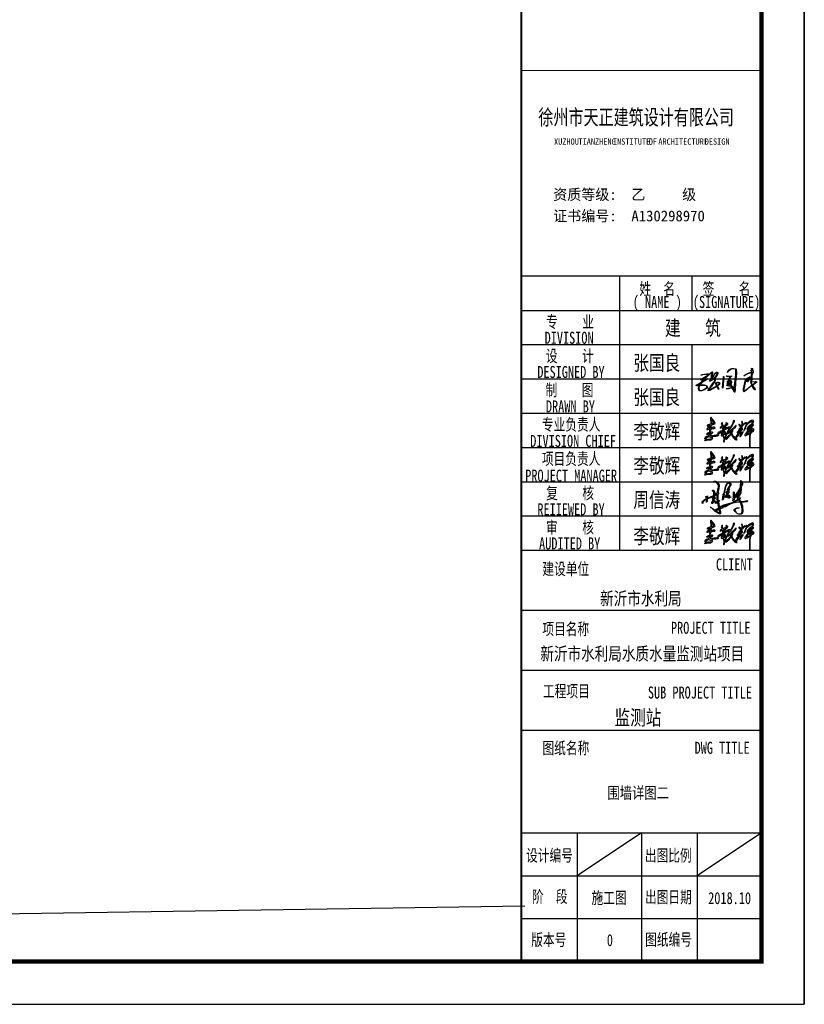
# Model space of a CAD drawing. Extents: x 499156 to 998412, y 3804642 to 7609653.
# Tile 20 of 74: x 500409 to 500535, y 3804642 to 3804799. Entities that reach past the tile are written whole.
import ezdxf
from ezdxf.enums import TextEntityAlignment as Align

# ---------------------------------------------------------------- set-up
doc = ezdxf.new("R2010")
doc.units = 0
doc.layers.get('0').update_dxf_attribs({"linetype": 'CONTINUOUS'})
for name, color, linetype in [('PUB_TITLE', 4, 'CONTINUOUS'), ('SHEET_TEXT', 3, 'CONTINUOUS'), ('TK', 7, 'CONTINUOUS'), ('道路1', 4, 'CONTINUOUS')]:
    doc.layers.add(name, color=color, linetype=linetype)
doc.styles.add('-宋体', font='txt', dxfattribs={"width": 0.8})
doc.styles.add('TKHZ1', font='txt', dxfattribs={"width": 0.8})
doc.styles.add('黑体', font='simhei.ttf')

# ---------------------------------------------------------------- blocks, each defined once
blk = doc.blocks.new('李敬辉')
h = blk.add_hatch(color=3)
h.paths.add_polyline_path([(3997, 950), (3920, 887), (3809, 793), (3730, 732), (3680, 669), (3670, 639), (3707, 622), (3817, 678), (3907, 708), (3970, 728), (3990, 743), (3996, 778), (4006, 824), (4012, 887), (4026, 937), (4017, 959)], flags=16)
h.paths.add_polyline_path([(4032, 1341), (3906, 1270), (3844, 1178), (3835, 1138), (3884, 1156), (3964, 1210), (4023, 1252), (4056, 1307)], flags=16)
h.paths.add_polyline_path([(3256, 1743), (3239, 1696), (3258, 1665), (3275, 1637), (3275, 1591), (3284, 1520), (3277, 1464), (3259, 1421), (3246, 1392), (3212, 1377), (3163, 1377), (3103, 1399), (3078, 1426), (3069, 1469), (3038, 1469), (3014, 1453), (3014, 1416), (3040, 1373), (3083, 1317), (3111, 1295), (3148, 1295), (3188, 1306), (3208, 1306), (3215, 1290), (3199, 1251), (3129, 1163), (3066, 1117), (3031, 1080), (2990, 1020), (2990, 980), (3003, 969), (3035, 1020), (3096, 1076), (3142, 1114), (3172, 1138), (3188, 1150), (3209, 1171), (3205, 1145), (3186, 1107), (3176, 1078), (3105, 1013), (3025, 946), (2962, 886), (2916, 846), (2880, 812), (2857, 774), (2851, 744), (2868, 730), (2914, 771), (3024, 864), (3095, 923), (3162, 988), (3200, 1041), (3222, 1053), (3243, 1067), (3270, 1067), (3247, 1030), (3206, 960), (3152, 893), (3048, 780), (2915, 625), (2820, 519), (2736, 377), (2707, 320), (2707, 272), (2718, 253), (2745, 249), (2858, 363), (2963, 495), (3041, 601), (3088, 652), (3116, 687), (3154, 721), (3170, 721), (3184, 707), (3175, 659), (3160, 609), (3147, 547), (3103, 439), (3103, 399), (3135, 384), (3182, 435), (3275, 581), (3338, 676), (3378, 766), (3378, 823), (3364, 834), (3343, 815), (3312, 748), (3275, 694), (3250, 664), (3234, 664), (3234, 707), (3218, 760), (3202, 787), (3172, 799), (3153, 812), (3179, 842), (3250, 929), (3319, 1013), (3341, 1063), (3341, 1107), (3311, 1130), (3282, 1137), (3266, 1131), (3254, 1148), (3273, 1225), (3292, 1259), (3301, 1289), (3335, 1338), (3427, 1418), (3515, 1502), (3560, 1542), (3578, 1592), (3558, 1616), (3526, 1589), (3484, 1558), (3440, 1527), (3401, 1491), (3374, 1469), (3350, 1456), (3337, 1472), (3337, 1534), (3337, 1591), (3328, 1653), (3312, 1690), (3293, 1724)])
h.paths.add_polyline_path([(2399, 950), (2324, 886), (2292, 840), (2298, 804), (2330, 753), (2348, 744), (2367, 785), (2389, 842), (2408, 898), (2408, 924), (2408, 940)], flags=16)
h.paths.add_polyline_path([(2726, 1379), (2628, 1264), (2489, 1113), (2318, 957), (2226, 889), (2165, 831), (2104, 784), (1997, 689), (2046, 668), (2184, 746), (2218, 770), (2264, 716), (2287, 696), (2287, 668), (2279, 641), (2242, 584), (2112, 461), (2008, 361), (1921, 281), (1873, 252), (1824, 186), (1872, 164), (1991, 251), (2139, 383), (2207, 458), (2250, 500), (2296, 552), (2321, 577), (2343, 577), (2377, 503), (2448, 397), (2527, 290), (2627, 189), (2710, 140), (2784, 108), (2854, 101), (2832, 152), (2738, 216), (2653, 296), (2536, 404), (2475, 502), (2432, 579), (2413, 645), (2404, 684), (2437, 807), (2461, 906), (2469, 996), (2497, 1033), (2598, 1129), (2672, 1200), (2749, 1286), (2777, 1329), (2777, 1381)])
h.paths.add_polyline_path([(1690, 731), (1619, 719), (1581, 687), (1558, 632), (1548, 602), (1587, 576), (1663, 612), (1729, 669), (1745, 726), (1710, 742)], flags=16)
h.paths.add_polyline_path([(1183, 736), (1135, 680), (1135, 638), (1188, 631), (1265, 671), (1344, 714), (1416, 757), (1452, 777), (1477, 766), (1477, 657), (1466, 577), (1446, 529), (1446, 489), (1492, 469), (1546, 469), (1627, 509), (1666, 542), (1716, 569), (1800, 611), (1824, 683), (1824, 776), (1789, 814), (1724, 836), (1652, 814), (1589, 754), (1566, 776), (1572, 820), (1640, 889), (1699, 938), (1799, 1002), (1910, 1063), (1967, 1097), (2021, 1122), (2063, 1142), (2097, 1155), (2128, 1145), (2135, 1119), (2057, 959), (1964, 794), (1870, 589), (1838, 503), (1787, 397), (1741, 285), (1721, 228), (1709, 228), (1705, 265), (1694, 299), (1697, 321), (1684, 346), (1673, 360), (1659, 385), (1666, 401), (1660, 415), (1641, 405), (1641, 366), (1657, 320), (1666, 251), (1666, 181), (1666, 123), (1666, 65), (1645, 8), (1645, -29), (1645, -69), (1667, -85), (1699, -69), (1726, -15), (1726, 32), (1737, 83), (1755, 130), (1775, 190), (1814, 304), (1860, 404), (1908, 513), (1944, 579), (1997, 689), (2070, 840), (2158, 998), (2228, 1081), (2316, 1178), (2428, 1344), (2506, 1504), (2572, 1639), (2617, 1733), (2617, 1790), (2589, 1821), (2560, 1810), (2511, 1746), (2429, 1501), (2313, 1303), (2260, 1229), (2233, 1187), (2195, 1227), (2139, 1254), (2094, 1236), (1926, 1150), (1797, 1074), (1564, 939), (1446, 862), (1288, 793), (1232, 768)])
h.paths.add_polyline_path([(1508, 1612), (1472, 1551), (1454, 1489), (1476, 1432), (1499, 1368), (1516, 1323), (1506, 1298), (1496, 1275), (1446, 1256), (1385, 1233), (1346, 1178), (1346, 1147), (1362, 1130), (1410, 1150), (1463, 1178), (1523, 1196), (1540, 1176), (1547, 1106), (1547, 1051), (1562, 1032), (1605, 1047), (1637, 1086), (1637, 1138), (1656, 1166), (1674, 1205), (1692, 1238), (1720, 1266), (1720, 1240), (1720, 1201), (1784, 1236), (1857, 1317), (1938, 1387), (2010, 1446), (2041, 1501), (2041, 1545), (1994, 1545), (1971, 1538), (1962, 1517), (1962, 1501), (1956, 1482), (1946, 1467), (1933, 1463), (1933, 1489), (1943, 1517), (1943, 1540), (1924, 1568), (1912, 1591), (1912, 1610), (1891, 1615), (1884, 1609), (1868, 1597), (1859, 1575), (1873, 1540), (1873, 1518), (1873, 1493), (1854, 1459), (1843, 1441), (1843, 1425), (1804, 1402), (1716, 1368), (1671, 1331), (1651, 1304), (1609, 1304), (1594, 1338), (1594, 1420), (1551, 1471), (1551, 1521), (1566, 1578), (1566, 1619), (1533, 1619)], flags=17)
h.paths.add_polyline_path([(168, 583), (175, 642), (267, 713), (435, 770), (553, 799), (624, 799), (670, 766), (663, 732), (608, 654), (516, 562), (471, 526), (471, 498), (528, 481), (650, 493), (809, 516), (986, 538), (1089, 557), (1146, 573), (1190, 544), (1209, 505), (1179, 451), (1103, 433), (971, 406), (838, 406), (676, 394), (617, 394), (617, 363), (653, 286), (663, 224), (644, 171), (597, 110), (500, 65), (399, 65), (276, 65), (187, 65), (113, 32), (0, 0), (31, 83), (125, 138), (254, 168), (377, 168), (435, 153), (527, 169), (556, 220), (527, 281), (446, 328), (376, 363), (288, 363), (223, 327), (138, 259), (75, 190), (16, 169), (-13, 199), (28, 265), (101, 356), (176, 421), (250, 449), (317, 467), (362, 491), (424, 559), (479, 605), (520, 656), (537, 689), (503, 689), (448, 663), (350, 616), (292, 607), (225, 582), (184, 576)])
h.paths.add_polyline_path([(454, 1236), (413, 1218), (373, 1179), (341, 1153), (323, 1137), (333, 1129), (391, 1139), (443, 1147), (467, 1163), (467, 1193), (467, 1221), (461, 1231)], flags=16)
h.paths.add_polyline_path([(585, 1900), (576, 1780), (576, 1654), (582, 1573), (582, 1527), (593, 1508), (633, 1521), (723, 1567), (788, 1589), (788, 1628), (741, 1727), (669, 1827), (623, 1882)], flags=16)
h.paths.add_polyline_path([(551, 2093), (510, 2034), (510, 1862), (521, 1723), (521, 1632), (521, 1554), (516, 1519), (503, 1492), (450, 1472), (374, 1447), (280, 1421), (207, 1395), (197, 1357), (229, 1324), (367, 1359), (439, 1381), (478, 1381), (500, 1370), (481, 1328), (411, 1299), (365, 1259), (303, 1210), (255, 1158), (215, 1107), (185, 1050), (185, 1017), (252, 1017), (370, 1048), (435, 1058), (448, 1044), (432, 976), (419, 915), (412, 872), (412, 836), (429, 822), (471, 841), (510, 895), (538, 969), (552, 1029), (565, 1083), (636, 1095), (742, 1103), (827, 1114), (890, 1121), (898, 1167), (892, 1200), (840, 1208), (742, 1208), (640, 1183), (591, 1162), (562, 1151), (543, 1162), (543, 1233), (552, 1266), (563, 1302), (577, 1349), (611, 1411), (686, 1450), (792, 1490), (880, 1536), (910, 1581), (878, 1632), (784, 1783), (711, 1896), (631, 2001), (590, 2061)])
h.paths.add_polyline_path([(4309, 1042), (4268, 1084), (4229, 1099), (4220, 1083), (4248, 1025), (4267, 1004), (4250, 960), (4210, 930), (4146, 875), (4101, 829), (4083, 811), (4083, 841), (4091, 910), (4113, 971), (4132, 1020), (4171, 1072), (4207, 1126), (4167, 1146), (4123, 1086), (4108, 1072), (4099, 1119), (4116, 1170), (4123, 1231), (4221, 1309), (4285, 1384), (4311, 1411), (4299, 1453), (4269, 1464), (4256, 1437), (4234, 1406), (4201, 1372), (4163, 1339), (4142, 1317), (4118, 1301), (4102, 1310), (4130, 1365), (4183, 1419), (4214, 1505), (4260, 1619), (4286, 1705), (4290, 1789), (4267, 1825), (4197, 1844), (4083, 1799), (3971, 1735), (3880, 1669), (3814, 1610), (3764, 1574), (3730, 1544), (3716, 1552), (3720, 1592), (3711, 1618), (3692, 1625), (3664, 1595), (3664, 1561), (3664, 1491), (3641, 1407), (3603, 1319), (3568, 1231), (3528, 1142), (3496, 1068), (3463, 1007), (3450, 962), (3450, 932), (3479, 913), (3518, 972), (3581, 1104), (3635, 1226), (3662, 1305), (3694, 1379), (3724, 1459), (3763, 1499), (3888, 1596), (3984, 1656), (4085, 1696), (4152, 1728), (4191, 1735), (4211, 1720), (4197, 1665), (4176, 1595), (4159, 1536), (4142, 1490), (4105, 1467), (4002, 1400), (3919, 1339), (3843, 1278), (3801, 1221), (3772, 1165), (3733, 1098), (3713, 1033), (3745, 1015), (3745, 995), (3782, 948), (3836, 988), (3823, 1038), (3885, 1080), (3966, 1126), (4002, 1150), (4028, 1143), (4028, 1072), (3992, 1011), (3905, 933), (3691, 755), (3588, 642), (3553, 606), (3526, 556), (3526, 503), (3567, 466), (3636, 475), (3747, 539), (3855, 601), (3933, 654), (3960, 654), (3979, 637), (3971, 581), (3967, 513), (3956, 416), (3944, 289), (3944, 132), (3935, 16), (3935, -185), (3935, -326), (3953, -425), (3953, -513), (3978, -562), (3997, -530), (3997, -405), (3997, -280), (4003, -149), (4003, -50), (4003, 47), (4013, 148), (4013, 282), (4018, 353), (4032, 518), (4036, 587), (4041, 625), (4073, 648), (4083, 698), (4092, 729), (4192, 815), (4287, 888), (4327, 955), (4344, 1002)])
for points in [[(551, 2093), (510, 2034), (510, 1862), (521, 1723), (521, 1632), (521, 1554), (516, 1519), (503, 1492), (450, 1472), (374, 1447), (280, 1421), (207, 1395), (197, 1357), (229, 1324), (367, 1359), (439, 1381), (478, 1381), (500, 1370), (481, 1328), (411, 1299), (365, 1259), (303, 1210), (255, 1158), (215, 1107), (185, 1050), (185, 1017), (252, 1017), (370, 1048), (435, 1058), (448, 1044), (432, 976), (419, 915), (412, 872), (412, 836), (429, 822), (471, 841), (510, 895), (538, 969), (552, 1029), (565, 1083), (636, 1095), (742, 1103), (827, 1114), (890, 1121), (898, 1167), (892, 1200), (840, 1208), (742, 1208), (640, 1183), (591, 1162), (562, 1151), (543, 1162), (543, 1233), (552, 1266), (563, 1302), (577, 1349), (611, 1411), (686, 1450), (792, 1490), (880, 1536), (910, 1581), (878, 1632), (784, 1783), (711, 1896), (631, 2001), (590, 2061)], [(585, 1900), (576, 1780), (576, 1654), (582, 1573), (582, 1527), (593, 1508), (633, 1521), (723, 1567), (788, 1589), (788, 1628), (741, 1727), (669, 1827), (623, 1882)], [(1183, 736), (1135, 680), (1135, 638), (1188, 631), (1265, 671), (1344, 714), (1416, 757), (1452, 777), (1477, 766), (1477, 657), (1466, 577), (1446, 529), (1446, 489), (1492, 469), (1546, 469), (1627, 509), (1666, 542), (1716, 569), (1800, 611), (1824, 683), (1824, 776), (1789, 814), (1724, 836), (1652, 814), (1589, 754), (1566, 776), (1572, 820), (1640, 889), (1699, 938), (1799, 1002), (1910, 1063), (1967, 1097), (2021, 1122), (2063, 1142), (2097, 1155), (2128, 1145), (2135, 1119), (2057, 959), (1964, 794), (1870, 589), (1838, 503), (1787, 397), (1741, 285), (1721, 228), (1709, 228), (1705, 265), (1694, 299), (1697, 321), (1684, 346), (1673, 360), (1659, 385), (1666, 401), (1660, 415), (1641, 405), (1641, 366), (1657, 320), (1666, 251), (1666, 181), (1666, 123), (1666, 65), (1645, 8), (1645, -29), (1645, -69), (1667, -85), (1699, -69), (1726, -15), (1726, 32), (1737, 83), (1755, 130), (1775, 190), (1814, 304), (1860, 404), (1908, 513), (1944, 579), (1997, 689), (2070, 840), (2158, 998), (2228, 1081), (2316, 1178), (2428, 1344), (2506, 1504), (2572, 1639), (2617, 1733), (2617, 1790), (2589, 1821), (2560, 1810), (2511, 1746), (2429, 1501), (2313, 1303), (2260, 1229), (2233, 1187), (2195, 1227), (2139, 1254), (2094, 1236), (1926, 1150), (1797, 1074), (1564, 939), (1446, 862), (1288, 793), (1232, 768)], [(3256, 1743), (3239, 1696), (3258, 1665), (3275, 1637), (3275, 1591), (3284, 1520), (3277, 1464), (3259, 1421), (3246, 1392), (3212, 1377), (3163, 1377), (3103, 1399), (3078, 1426), (3069, 1469), (3038, 1469), (3014, 1453), (3014, 1416), (3040, 1373), (3083, 1317), (3111, 1295), (3148, 1295), (3188, 1306), (3208, 1306), (3215, 1290), (3199, 1251), (3129, 1163), (3066, 1117), (3031, 1080), (2990, 1020), (2990, 980), (3003, 969), (3035, 1020), (3096, 1076), (3142, 1114), (3172, 1138), (3188, 1150), (3209, 1171), (3205, 1145), (3186, 1107), (3176, 1078), (3105, 1013), (3025, 946), (2962, 886), (2916, 846), (2880, 812), (2857, 774), (2851, 744), (2868, 730), (2914, 771), (3024, 864), (3095, 923), (3162, 988), (3200, 1041), (3222, 1053), (3243, 1067), (3270, 1067), (3247, 1030), (3206, 960), (3152, 893), (3048, 780), (2915, 625), (2820, 519), (2736, 377), (2707, 320), (2707, 272), (2718, 253), (2745, 249), (2858, 363), (2963, 495), (3041, 601), (3088, 652), (3116, 687), (3154, 721), (3170, 721), (3184, 707), (3175, 659), (3160, 609), (3147, 547), (3103, 439), (3103, 399), (3135, 384), (3182, 435), (3275, 581), (3338, 676), (3378, 766), (3378, 823), (3364, 834), (3343, 815), (3312, 748), (3275, 694), (3250, 664), (3234, 664), (3234, 707), (3218, 760), (3202, 787), (3172, 799), (3153, 812), (3179, 842), (3250, 929), (3319, 1013), (3341, 1063), (3341, 1107), (3311, 1130), (3282, 1137), (3266, 1131), (3254, 1148), (3273, 1225), (3292, 1259), (3301, 1289), (3335, 1338), (3427, 1418), (3515, 1502), (3560, 1542), (3578, 1592), (3558, 1616), (3526, 1589), (3484, 1558), (3440, 1527), (3401, 1491), (3374, 1469), (3350, 1456), (3337, 1472), (3337, 1534), (3337, 1591), (3328, 1653), (3312, 1690), (3293, 1724)], [(454, 1236), (413, 1218), (373, 1179), (341, 1153), (323, 1137), (333, 1129), (391, 1139), (443, 1147), (467, 1163), (467, 1193), (467, 1221), (461, 1231)], [(1508, 1612), (1472, 1551), (1454, 1489), (1476, 1432), (1499, 1368), (1516, 1323), (1506, 1298), (1496, 1275), (1446, 1256), (1385, 1233), (1346, 1178), (1346, 1147), (1362, 1130), (1410, 1150), (1463, 1178), (1523, 1196), (1540, 1176), (1547, 1106), (1547, 1051), (1562, 1032), (1605, 1047), (1637, 1086), (1637, 1138), (1656, 1166), (1674, 1205), (1692, 1238), (1720, 1266), (1720, 1240), (1720, 1201), (1784, 1236), (1857, 1317), (1938, 1387), (2010, 1446), (2041, 1501), (2041, 1545), (1994, 1545), (1971, 1538), (1962, 1517), (1962, 1501), (1956, 1482), (1946, 1467), (1933, 1463), (1933, 1489), (1943, 1517), (1943, 1540), (1924, 1568), (1912, 1591), (1912, 1610), (1891, 1615), (1884, 1609), (1868, 1597), (1859, 1575), (1873, 1540), (1873, 1518), (1873, 1493), (1854, 1459), (1843, 1441), (1843, 1425), (1804, 1402), (1716, 1368), (1671, 1331), (1651, 1304), (1609, 1304), (1594, 1338), (1594, 1420), (1551, 1471), (1551, 1521), (1566, 1578), (1566, 1619), (1533, 1619)], [(2726, 1379), (2628, 1264), (2489, 1113), (2318, 957), (2226, 889), (2165, 831), (2104, 784), (1997, 689), (2046, 668), (2184, 746), (2218, 770), (2264, 716), (2287, 696), (2287, 668), (2279, 641), (2242, 584), (2112, 461), (2008, 361), (1921, 281), (1873, 252), (1824, 186), (1872, 164), (1991, 251), (2139, 383), (2207, 458), (2250, 500), (2296, 552), (2321, 577), (2343, 577), (2377, 503), (2448, 397), (2527, 290), (2627, 189), (2710, 140), (2784, 108), (2854, 101), (2832, 152), (2738, 216), (2653, 296), (2536, 404), (2475, 502), (2432, 579), (2413, 645), (2404, 684), (2437, 807), (2461, 906), (2469, 996), (2497, 1033), (2598, 1129), (2672, 1200), (2749, 1286), (2777, 1329), (2777, 1381)], [(2399, 950), (2324, 886), (2292, 840), (2298, 804), (2330, 753), (2348, 744), (2367, 785), (2389, 842), (2408, 898), (2408, 924), (2408, 940)], [(3997, 950), (3920, 887), (3809, 793), (3730, 732), (3680, 669), (3670, 639), (3707, 622), (3817, 678), (3907, 708), (3970, 728), (3990, 743), (3996, 778), (4006, 824), (4012, 887), (4026, 937), (4017, 959)], [(4032, 1341), (3906, 1270), (3844, 1178), (3835, 1138), (3884, 1156), (3964, 1210), (4023, 1252), (4056, 1307)], [(168, 583), (175, 642), (267, 713), (435, 770), (553, 799), (624, 799), (670, 766), (663, 732), (608, 654), (516, 562), (471, 526), (471, 498), (528, 481), (650, 493), (809, 516), (986, 538), (1089, 557), (1146, 573), (1190, 544), (1209, 505), (1179, 451), (1103, 433), (971, 406), (838, 406), (676, 394), (617, 394), (617, 363), (653, 286), (663, 224), (644, 171), (597, 110), (500, 65), (399, 65), (276, 65), (187, 65), (113, 32), (0, 0), (31, 83), (125, 138), (254, 168), (377, 168), (435, 153), (527, 169), (556, 220), (527, 281), (446, 328), (376, 363), (288, 363), (223, 327), (138, 259), (75, 190), (16, 169), (-13, 199), (28, 265), (101, 356), (176, 421), (250, 449), (317, 467), (362, 491), (424, 559), (479, 605), (520, 656), (537, 689), (503, 689), (448, 663), (350, 616), (292, 607), (225, 582), (184, 576)], [(1690, 731), (1619, 719), (1581, 687), (1558, 632), (1548, 602), (1587, 576), (1663, 612), (1729, 669), (1745, 726), (1710, 742)]]:
    blk.add_lwpolyline(points, close=True)
for points in [[(4267, 1004), (4250, 960), (4210, 930), (4146, 875), (4101, 829), (4083, 811), (4083, 841), (4091, 910), (4113, 971), (4132, 1020), (4171, 1072), (4207, 1126), (4167, 1146), (4123, 1086), (4108, 1072), (4099, 1119), (4116, 1170), (4123, 1231), (4221, 1309), (4285, 1384), (4311, 1411), (4299, 1453), (4269, 1464), (4256, 1437), (4234, 1406), (4201, 1372), (4163, 1339), (4142, 1317), (4118, 1301), (4102, 1310), (4130, 1365), (4183, 1419), (4214, 1505), (4260, 1619), (4286, 1705), (4290, 1789), (4267, 1825), (4197, 1844), (4083, 1799), (3971, 1735), (3880, 1669), (3814, 1610), (3764, 1574), (3730, 1544), (3716, 1552), (3720, 1592), (3711, 1618), (3692, 1625), (3664, 1595), (3664, 1561), (3664, 1491), (3641, 1407), (3603, 1319), (3568, 1231), (3528, 1142), (3496, 1068), (3463, 1007), (3450, 962), (3450, 932), (3479, 913), (3518, 972), (3581, 1104), (3635, 1226), (3662, 1305), (3694, 1379), (3724, 1459), (3763, 1499), (3888, 1596), (3984, 1656), (4085, 1696), (4152, 1728), (4191, 1735), (4211, 1720), (4197, 1665), (4176, 1595), (4159, 1536), (4142, 1490), (4105, 1467), (4002, 1400), (3919, 1339), (3843, 1278), (3801, 1221), (3772, 1165), (3733, 1098), (3713, 1033), (3745, 1015), (3745, 995), (3782, 948), (3836, 988), (3823, 1038), (3885, 1080), (3966, 1126), (4002, 1150), (4028, 1143), (4028, 1072), (3992, 1011), (3905, 933), (3691, 755), (3588, 642), (3553, 606), (3526, 556), (3526, 503), (3567, 466), (3636, 475), (3747, 539), (3855, 601), (3933, 654), (3960, 654), (3979, 637), (3971, 581), (3967, 513), (3956, 416), (3944, 289), (3944, 132), (3935, 16), (3935, -185), (3935, -326), (3953, -425), (3953, -513), (3978, -562), (3997, -530), (3997, -405), (3997, -280), (4003, -149), (4003, -50), (4003, 47), (4013, 148), (4013, 282), (4018, 353), (4032, 518), (4036, 587), (4041, 625), (4073, 648), (4083, 698), (4092, 729), (4192, 815), (4287, 888), (4327, 955), (4344, 1002), (4309, 1042)], [(4309, 1042), (4268, 1084), (4229, 1099), (4220, 1083), (4248, 1025), (4267, 1004)]]:
    blk.add_lwpolyline(points)
blk = doc.blocks.new('A$C1A962DD0')
at = {"linetype": 'Continuous'}
h = blk.add_hatch(color=256, dxfattribs=at)
h.paths.add_polyline_path([(92, 26), (90, 27), (74, 18), (94, 7), (95, 12)], flags=16)
h.paths.add_polyline_path([(91, 31), (90, 32), (88, 32), (78, 24), (80, 23), (90, 27)], flags=17)
h.paths.add_polyline_path([(197, 78), (195, 79), (175, 68), (174, 66), (176, 65), (202, 69), (203, 71), (197, 76)], flags=16)
h.paths.add_polyline_path([(129, 97), (128, 98), (128, 96)], flags=16)
h.paths.add_polyline_path([(134, 103), (132, 104), (129, 99), (130, 98)], flags=16)
h.paths.add_polyline_path([(187, 105), (186, 106), (184, 104), (185, 102)], flags=16)
h.paths.add_polyline_path([(81, 105), (79, 106), (68, 101), (64, 96), (61, 88), (62, 87), (67, 91), (70, 91), (70, 88), (58, 73), (55, 67), (56, 64), (66, 72), (72, 72), (76, 64), (82, 68), (83, 73), (81, 82)], flags=16)
h.paths.add_polyline_path([(190, 108), (189, 110), (187, 107), (188, 106)], flags=16)
h.paths.add_polyline_path([(201, 110), (199, 111), (188, 100), (188, 96), (192, 95), (196, 99)], flags=16)
h.paths.add_polyline_path([(207, 137), (205, 138), (192, 117), (189, 111), (190, 109), (204, 119)], flags=16)
h.paths.add_polyline_path([(214, 171), (212, 172), (212, 157), (215, 162)], flags=16)
h.paths.add_polyline_path([(140, 172), (145, 172), (154, 166), (154, 160), (142, 139), (146, 138), (147, 136), (138, 123), (140, 122), (145, 124), (146, 121), (133, 105), (145, 105), (148, 102), (145, 92), (147, 91), (154, 95), (154, 92), (141, 86), (140, 91), (144, 99), (143, 101), (136, 100), (129, 90), (125, 90), (124, 95), (139, 116), (137, 117), (133, 115), (130, 119), (139, 129), (140, 131), (136, 131), (135, 134), (139, 138), (150, 158), (149, 165), (147, 165), (144, 168), (140, 168), (133, 161), (126, 148), (118, 111), (114, 81), (110, 76), (113, 107), (118, 114), (125, 149), (133, 167)], flags=17)
h.paths.add_polyline_path([(208, 183), (211, 183), (218, 169), (218, 161), (211, 146), (210, 130), (208, 125), (209, 114), (194, 89), (206, 89), (204, 85), (199, 81), (204, 77), (209, 69), (230, 71), (240, 74), (245, 72), (243, 68), (211, 64), (217, 46), (220, 17), (217, 7), (211, 1), (201, 0), (191, 3), (178, 15), (173, 22), (173, 26), (179, 32), (189, 35), (199, 35), (181, 29), (176, 24), (182, 12), (187, 7), (197, 2), (205, 2), (213, 7), (216, 15), (216, 29), (211, 54), (205, 65), (194, 65), (164, 60), (119, 40), (120, 42), (125, 43), (146, 54), (142, 55), (114, 46), (101, 40), (94, 35), (94, 32), (96, 30), (104, 35), (107, 35), (117, 40), (111, 36), (103, 34), (100, 31), (98, 31), (95, 27), (99, 12), (99, 5), (97, 2), (93, 2), (70, 16), (53, 32), (43, 39), (54, 34), (68, 22), (70, 22), (72, 25), (89, 37), (85, 61), (83, 64), (77, 60), (72, 59), (70, 69), (65, 68), (56, 59), (51, 59), (51, 64), (62, 80), (61, 82), (57, 80), (55, 82), (61, 95), (60, 97), (30, 84), (27, 81), (27, 71), (25, 66), (23, 66), (24, 79), (21, 80), (12, 75), (3, 66), (4, 59), (0, 64), (0, 68), (8, 76), (23, 85), (19, 97), (22, 97), (26, 93), (28, 99), (26, 91), (28, 88), (45, 94), (58, 100), (63, 104), (63, 123), (60, 126), (59, 124), (57, 124), (56, 128), (58, 130), (62, 130), (65, 127), (67, 119), (67, 105), (80, 111), (78, 113), (72, 113), (71, 115), (82, 116), (85, 136), (88, 145), (88, 160), (77, 172), (69, 177), (63, 176), (58, 173), (62, 178), (66, 180), (73, 179), (78, 176), (90, 164), (92, 158), (90, 138), (86, 123), (87, 110), (85, 108), (85, 77), (86, 73), (88, 72), (93, 77), (94, 76), (87, 67), (92, 42), (95, 40), (117, 51), (165, 64), (193, 82), (190, 86), (191, 92), (187, 93), (184, 96), (183, 100), (175, 87), (170, 73), (168, 71), (166, 72), (169, 95), (169, 119), (171, 121), (173, 120), (173, 91), (191, 118), (207, 146)])
for points in [[(208, 183), (211, 183), (218, 169), (218, 161), (211, 146), (210, 130), (208, 125), (209, 114), (194, 89), (206, 89), (204, 85), (199, 81), (204, 77), (209, 69), (230, 71), (240, 74), (245, 72), (243, 68), (211, 64), (217, 46), (220, 17), (217, 7), (211, 1), (201, 0), (191, 3), (178, 15), (173, 22), (173, 26), (179, 32), (189, 35), (199, 35), (181, 29), (176, 24), (182, 12), (187, 7), (197, 2), (205, 2), (213, 7), (216, 15), (216, 29), (211, 54), (205, 65), (194, 65), (164, 60), (119, 40), (120, 42), (125, 43), (146, 54), (142, 55), (114, 46), (101, 40), (94, 35), (94, 32), (96, 30), (104, 35), (107, 35), (117, 40), (111, 36), (103, 34), (100, 31), (98, 31), (95, 27), (99, 12), (99, 5), (97, 2), (93, 2), (70, 16), (53, 32), (43, 39), (54, 34), (68, 22), (70, 22), (72, 25), (89, 37), (85, 61), (83, 64), (77, 60), (72, 59), (70, 69), (65, 68), (56, 59), (51, 59), (51, 64), (62, 80), (61, 82), (57, 80), (55, 82), (61, 95), (60, 97), (30, 84), (27, 81), (27, 71), (25, 66), (23, 66), (24, 79), (21, 80), (12, 75), (3, 66), (4, 59), (0, 64), (0, 68), (8, 76), (23, 85), (19, 97), (22, 97), (26, 93), (28, 99), (26, 91), (28, 88), (45, 94), (58, 100), (63, 104), (63, 123), (60, 126), (59, 124), (57, 124), (56, 128), (58, 130), (62, 130), (65, 127), (67, 119), (67, 105), (80, 111), (78, 113), (72, 113), (71, 115), (82, 116), (85, 136), (88, 145), (88, 160), (77, 172), (69, 177), (63, 176), (58, 173), (62, 178), (66, 180), (73, 179), (78, 176), (90, 164), (92, 158), (90, 138), (86, 123), (87, 110), (85, 108), (85, 77), (86, 73), (88, 72), (93, 77), (94, 76), (87, 67), (92, 42), (95, 40), (117, 51), (165, 64), (193, 82), (190, 86), (191, 92), (187, 93), (184, 96), (183, 100), (175, 87), (170, 73), (168, 71), (166, 72), (169, 95), (169, 119), (171, 121), (173, 120), (173, 91), (191, 118), (207, 146), (208, 183)], [(140, 172), (145, 172), (154, 166), (154, 160), (142, 139), (146, 138), (147, 136), (138, 123), (140, 122), (145, 124), (146, 121), (133, 105), (145, 105), (148, 102), (145, 92), (147, 91), (154, 95), (154, 92), (141, 86), (140, 91), (144, 99), (143, 101), (136, 100), (129, 90), (125, 90), (124, 95), (139, 116), (137, 117), (133, 115), (130, 119), (139, 129), (140, 131), (136, 131), (135, 134), (139, 138), (150, 158), (149, 165), (147, 165), (144, 168), (140, 168), (133, 161), (126, 148), (118, 111), (114, 81), (110, 76), (113, 107), (118, 114), (125, 149), (133, 167), (140, 172)], [(214, 171), (212, 172), (212, 157), (215, 162), (214, 171)], [(190, 108), (189, 110), (187, 107), (188, 106), (190, 108)], [(201, 110), (199, 111), (188, 100), (188, 96), (192, 95), (196, 99), (201, 110)], [(207, 137), (205, 138), (192, 117), (189, 111), (190, 109), (204, 119), (207, 137)], [(81, 105), (79, 106), (68, 101), (64, 96), (61, 88), (62, 87), (67, 91), (70, 91), (70, 88), (58, 73), (55, 67), (56, 64), (66, 72), (72, 72), (76, 64), (82, 68), (83, 73), (81, 82), (81, 105)], [(129, 97), (128, 98), (128, 96), (129, 97)], [(134, 103), (132, 104), (129, 99), (130, 98), (134, 103)], [(197, 78), (195, 79), (175, 68), (174, 66), (176, 65), (202, 69), (203, 71), (197, 76), (197, 78)], [(187, 105), (186, 106), (184, 104), (185, 102), (187, 105)], [(92, 26), (90, 27), (74, 18), (94, 7), (95, 12), (92, 26)], [(91, 31), (90, 32), (88, 32), (78, 24), (80, 23), (90, 27), (91, 31)]]:
    blk.add_lwpolyline(points, dxfattribs=at)
blk = doc.blocks.new('张国良')
at = {"linetype": 'Continuous'}
h = blk.add_hatch(color=256, dxfattribs=at)
h.paths.add_polyline_path([(70, 138), (69, 139), (51, 139), (41, 137), (38, 134), (35, 122), (37, 113), (40, 110), (50, 110), (64, 114), (77, 122), (82, 127), (82, 132), (78, 137)], flags=16)
h.paths.add_polyline_path([(221, 144), (221, 146), (219, 147), (208, 139), (212, 137), (222, 137), (223, 140)], flags=16)
h.paths.add_polyline_path([(45, 149), (43, 150), (25, 139), (38, 138)], flags=16)
h.paths.add_polyline_path([(151, 155), (150, 156), (144, 155), (137, 149), (139, 142), (143, 138), (156, 149)], flags=16)
h.paths.add_polyline_path([(366, 158), (365, 159), (344, 158), (342, 155), (347, 144), (350, 143), (365, 155), (367, 157)], flags=16)
h.paths.add_polyline_path([(367, 161), (373, 161), (374, 158), (350, 141), (358, 124), (360, 122), (362, 125), (364, 114), (363, 113), (359, 117), (346, 138), (334, 128), (328, 125), (335, 133), (337, 133), (345, 140), (345, 143), (340, 153), (341, 159)])
h.paths.add_polyline_path([(209, 163), (207, 164), (205, 161), (204, 152), (206, 150)], flags=16)
h.paths.add_polyline_path([(216, 166), (214, 167), (212, 165), (209, 148), (209, 145), (212, 144), (218, 150), (218, 155), (219, 153), (221, 153), (223, 161), (221, 162), (221, 164)], flags=16)
h.paths.add_polyline_path([(76, 172), (77, 173), (68, 173), (63, 169), (60, 164), (64, 164)], flags=16)
h.paths.add_polyline_path([(78, 174), (77, 175), (77, 173)], flags=16)
h.paths.add_polyline_path([(335, 185), (333, 186), (321, 180), (323, 172), (325, 171), (330, 176)], flags=16)
h.paths.add_polyline_path([(333, 189), (335, 190), (338, 187), (338, 183), (319, 160), (317, 160), (317, 163), (322, 172), (321, 175), (318, 177), (313, 173), (307, 156), (299, 117), (299, 107), (301, 106), (323, 123), (325, 123), (310, 109), (308, 109), (303, 103), (300, 102), (296, 106), (296, 119), (309, 171), (317, 181)])
h.paths.add_polyline_path([(217, 189), (216, 190), (216, 188)], flags=16)
h.paths.add_polyline_path([(80, 189), (78, 190), (60, 180), (50, 172), (54, 171), (64, 173)], flags=16)
h.paths.add_polyline_path([(180, 190), (181, 190), (182, 179), (179, 167), (175, 122), (173, 125)])
h.paths.add_polyline_path([(342, 213), (341, 214), (341, 212)], flags=16)
h.paths.add_polyline_path([(142, 213), (141, 214), (128, 205), (117, 185), (117, 182), (113, 175), (119, 175), (128, 182), (141, 200), (143, 206)], flags=16)
h.paths.add_polyline_path([(114, 218), (115, 218), (113, 196), (110, 183), (111, 175), (114, 178), (119, 193), (125, 204), (131, 211), (139, 216), (143, 216), (147, 211), (147, 207), (135, 185), (126, 177), (131, 175), (132, 168), (123, 150), (117, 145), (93, 113), (96, 111), (102, 113), (111, 120), (139, 135), (139, 138), (135, 146), (136, 154), (144, 157), (154, 156), (158, 150), (155, 144), (144, 135), (153, 117), (150, 115), (142, 132), (140, 133), (100, 110), (89, 109), (97, 123), (101, 125), (104, 133), (124, 157), (130, 170), (130, 173), (128, 175), (116, 172), (103, 164), (99, 164), (100, 167), (108, 171), (107, 180), (110, 189), (110, 199), (113, 212), (110, 213), (88, 195), (73, 180), (74, 177), (86, 179), (86, 176), (71, 165), (53, 156), (43, 142), (44, 139), (54, 142), (67, 142), (82, 137), (85, 134), (86, 128), (80, 120), (68, 113), (52, 108), (39, 108), (35, 112), (33, 118), (34, 125), (38, 135), (24, 136), (21, 138), (21, 140), (54, 159), (61, 169), (49, 170), (47, 171), (47, 173), (56, 180), (65, 184), (91, 201), (90, 203), (70, 202), (50, 198), (48, 199), (56, 201), (58, 203), (81, 206), (90, 206), (96, 204)])
h.paths.add_polyline_path([(229, 238), (239, 238), (252, 235), (254, 233), (255, 209), (249, 158), (247, 110), (245, 108), (245, 100), (242, 100), (236, 115), (229, 125), (208, 119), (198, 118), (202, 121), (224, 126), (228, 129), (225, 135), (211, 135), (201, 137), (199, 141), (204, 142), (204, 163), (211, 170), (216, 188), (214, 190), (203, 189), (197, 192), (196, 195), (203, 193), (227, 194), (226, 191), (218, 187), (214, 176), (214, 170), (220, 168), (226, 160), (226, 155), (220, 147), (222, 145), (224, 147), (227, 145), (225, 146), (223, 142), (230, 130), (239, 132), (241, 131), (232, 126), (242, 109), (244, 117), (244, 138), (252, 200), (252, 231), (250, 233), (241, 235), (228, 235), (218, 230), (206, 219), (204, 215), (205, 220), (213, 229), (223, 236)])
h.paths.add_polyline_path([(344, 240), (348, 237), (351, 233), (351, 231), (347, 231), (347, 229), (352, 224), (352, 213), (347, 206), (345, 192), (345, 169), (342, 162), (339, 162), (342, 168), (343, 199), (345, 208), (348, 213), (345, 214), (343, 211), (341, 211), (340, 213), (322, 207), (307, 199), (301, 194), (298, 195), (316, 207), (344, 218), (345, 220), (341, 223), (340, 227), (342, 227), (345, 223), (345, 230), (347, 232), (344, 237)])
for points in [[(229, 238), (239, 238), (252, 235), (254, 233), (255, 209), (249, 158), (247, 110), (245, 108), (245, 100), (242, 100), (236, 115), (229, 125), (208, 119), (198, 118), (202, 121), (224, 126), (228, 129), (225, 135), (211, 135), (201, 137), (199, 141), (204, 142), (204, 163), (211, 170), (216, 188), (214, 190), (203, 189), (197, 192), (196, 195), (203, 193), (227, 194), (226, 191), (218, 187), (214, 176), (214, 170), (220, 168), (226, 160), (226, 155), (220, 147), (222, 145), (224, 147), (227, 145), (225, 146), (223, 142), (230, 130), (239, 132), (241, 131), (232, 126), (242, 109), (244, 117), (244, 138), (252, 200), (252, 231), (250, 233), (241, 235), (228, 235), (218, 230), (206, 219), (204, 215), (205, 220), (213, 229), (223, 236), (229, 238)], [(344, 240), (348, 237), (351, 233), (351, 231), (347, 231), (347, 229), (352, 224), (352, 213), (347, 206), (345, 192), (345, 169), (342, 162), (339, 162), (342, 168), (343, 199), (345, 208), (348, 213), (345, 214), (343, 211), (341, 211), (340, 213), (322, 207), (307, 199), (301, 194), (298, 195), (316, 207), (344, 218), (345, 220), (341, 223), (340, 227), (342, 227), (345, 223), (345, 230), (347, 232), (344, 237), (344, 240)], [(114, 218), (115, 218), (113, 196), (110, 183), (111, 175), (114, 178), (119, 193), (125, 204), (131, 211), (139, 216), (143, 216), (147, 211), (147, 207), (135, 185), (126, 177), (131, 175), (132, 168), (123, 150), (117, 145), (93, 113), (96, 111), (102, 113), (111, 120), (139, 135), (139, 138), (135, 146), (136, 154), (144, 157), (154, 156), (158, 150), (155, 144), (144, 135), (153, 117), (150, 115), (142, 132), (140, 133), (100, 110), (89, 109), (97, 123), (101, 125), (104, 133), (124, 157), (130, 170), (130, 173), (128, 175), (116, 172), (103, 164), (99, 164), (100, 167), (108, 171), (107, 180), (110, 189), (110, 199), (113, 212), (110, 213), (88, 195), (73, 180), (74, 177), (86, 179), (86, 176), (71, 165), (53, 156), (43, 142), (44, 139), (54, 142), (67, 142), (82, 137), (85, 134), (86, 128), (80, 120), (68, 113), (52, 108), (39, 108), (35, 112), (33, 118), (34, 125), (38, 135), (24, 136), (21, 138), (21, 140), (54, 159), (61, 169), (49, 170), (47, 171), (47, 173), (56, 180), (65, 184), (91, 201), (90, 203), (70, 202), (50, 198), (48, 199), (56, 201), (58, 203), (81, 206), (90, 206), (96, 204), (114, 218)], [(80, 189), (78, 190), (60, 180), (50, 172), (54, 171), (64, 173), (80, 189)], [(76, 172), (77, 173), (68, 173), (63, 169), (60, 164), (64, 164), (76, 172)], [(78, 174), (77, 175), (77, 173), (78, 174)], [(142, 213), (141, 214), (128, 205), (117, 185), (117, 182), (113, 175), (119, 175), (128, 182), (141, 200), (143, 206), (142, 213)], [(180, 190), (181, 190), (182, 179), (179, 167), (175, 122), (173, 125), (180, 190)], [(217, 189), (216, 190), (216, 188), (217, 189)], [(333, 189), (335, 190), (338, 187), (338, 183), (319, 160), (317, 160), (317, 163), (322, 172), (321, 175), (318, 177), (313, 173), (307, 156), (299, 117), (299, 107), (301, 106), (323, 123), (325, 123), (310, 109), (308, 109), (303, 103), (300, 102), (296, 106), (296, 119), (309, 171), (317, 181), (333, 189)], [(335, 185), (333, 186), (321, 180), (323, 172), (325, 171), (330, 176), (335, 185)], [(342, 213), (341, 214), (341, 212), (342, 213)], [(45, 149), (43, 150), (25, 139), (38, 138), (45, 149)], [(70, 138), (69, 139), (51, 139), (41, 137), (38, 134), (35, 122), (37, 113), (40, 110), (50, 110), (64, 114), (77, 122), (82, 127), (82, 132), (78, 137), (70, 138)], [(151, 155), (150, 156), (144, 155), (137, 149), (139, 142), (143, 138), (156, 149), (151, 155)], [(209, 163), (207, 164), (205, 161), (204, 152), (206, 150), (209, 163)], [(221, 144), (221, 146), (219, 147), (208, 139), (212, 137), (222, 137), (223, 140), (221, 144)], [(216, 166), (214, 167), (212, 165), (209, 148), (209, 145), (212, 144), (218, 150), (218, 155), (219, 153), (221, 153), (223, 161), (221, 162), (221, 164), (216, 166)], [(367, 161), (373, 161), (374, 158), (350, 141), (358, 124), (360, 122), (362, 125), (364, 114), (363, 113), (359, 117), (346, 138), (334, 128), (328, 125), (335, 133), (337, 133), (345, 140), (345, 143), (340, 153), (341, 159), (367, 161)], [(366, 158), (365, 159), (344, 158), (342, 155), (347, 144), (350, 143), (365, 155), (367, 157), (366, 158)]]:
    blk.add_lwpolyline(points, dxfattribs=at)
blk = doc.blocks.new('wrtgtg')
at = {"color": 4}
for p, q in [((7804, -4841), (7804, 52559)), ((7804, -2434), (7804, -2434)), ((2146, -4841), (7804, -4841))]:
    blk.add_line(p, q, dxfattribs=at)
at = {"color": 251}
for p, q in [((5004, -1841), (3504, -2841)), ((7804, -1841), (6304, -2841))]:
    blk.add_line(p, q, dxfattribs=at)
at = {"layer": 'PUB_TITLE'}
for p, q in [((8804, 53559), (8804, -5841)), ((7804, -4841), (7804, 52559)), ((4504, 4748), (4504, 11159)), ((6187, 10359), (6187, 11159)), ((2204, 10359), (7804, 10359)), ((2204, 9559), (7804, 9559)), ((6187, 4748), (6187, 9559)), ((2204, 8759), (7804, 8759)), ((2204, 7959), (7804, 7959)), ((2204, 7159), (7804, 7159)), ((2204, 6359), (7804, 6359)), ((2204, 5559), (7804, 5559)), ((2204, 4759), (7804, 4759)), ((2204, 4759), (7804, 4759)), ((2204, 3359), (7804, 3359)), ((2204, 1959), (7804, 1959)), ((2204, 559), (7804, 559)), ((2204, -1841), (7804, -1841)), ((3504, -1841), (3504, -4841)), ((5004, -1841), (5004, -4841)), ((6304, -1841), (6304, -4841)), ((2204, -2841), (7804, -2841)), ((2204, -3841), (7804, -3841))]:
    blk.add_line(p, q, dxfattribs=at)
blk.add_lwpolyline([(-75296, -5841), (8804, -5841), (8804, 53559), (-75296, 53559)], close=True, dxfattribs=at)
at = {"layer": 'PUB_TITLE', "const_width": 100}
blk.add_lwpolyline([(-72796, -4841), (7804, -4841), (7804, 52559), (-72796, 52559)], close=True, dxfattribs=at)
at = {"layer": 'PUB_TITLE'}
for points, const_width in [([(2204, -4841), (2204, 52559)], 50), ([(2204, 15959), (7804, 15959)], 29.7), ([(2204, 11159), (7804, 11159)], 29.7), ([(2204, 4759), (7804, 4759)], 29.7)]:
    blk.add_lwpolyline(points, dxfattribs=dict(at, const_width=const_width))
at = {"linetype": 'Continuous', "xscale": 4, "yscale": 4, "zscale": 4}
blk.add_blockref('张国良', (6200, 8052), dxfattribs=at)
for name, p, xscale, yscale, zscale in [('李敬辉', (6484, 7310), 0.264000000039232, 0.264000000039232, 0.264000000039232), ('李敬辉', (6484, 6510), 0.264000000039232, 0.264000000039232, 0.264000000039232), ('A$C1A962DD0', (6423, 5598), 4.320000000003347, 4.320000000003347, 4.320000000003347), ('李敬辉', (6484, 4910), 0.264000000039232, 0.264000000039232, 0.264000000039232)]:
    blk.add_blockref(name, p, dxfattribs=dict(xscale=xscale, yscale=yscale, zscale=zscale))
at = {"style": '黑体', "width": 0.8}
for s, height, p in [('XUZHOU', 147.9, (2965, 14226)), ('TIANZHENG', 147.9, (3535, 14226)), ('INSTITUTE', 147.9, (4340, 14226)), ('OF', 147.9, (5175, 14226)), ('ARCHITECTURE', 147.86, (5398, 14226)), ('DESIGN', 147.9, (6481, 14226))]:
    blk.add_text(s, height=height, dxfattribs=at).set_placement(p)
at = {"layer": 'SHEET_TEXT', "style": '-宋体', "width": 0.75}
blk.add_text('徐州市天正建筑设计有限公司', height=360, dxfattribs=at).set_placement((4881, 14689), align=Align.CENTER)
at = {"layer": 'TK', "style": '-宋体'}
for s, p in [('资质等级:  乙     级', (2945, 12938)), ('证书编号:  A130298970', (2945, 12438))]:
    blk.add_text(s, height=252, dxfattribs=at).set_placement(p)
at = {"layer": 'TK'}
for s, height, style, width, p in [('姓  名', 280, '-宋体', 0.75, (5373, 10869)), ('签    名', 280, '-宋体', 0.75, (6990, 10869)), ('( NAME )', 280, '-宋体', 0.75, (5373, 10533)), ('(SIGNATURE)', 280, '-宋体', 0.75, (6990, 10533)), ('专    业', 280, '-宋体', 0.75, (3339, 10099)), ('DIVISION ', 280, '-宋体', 0.75, (3388, 9719)), ('设    计', 280, '-宋体', 0.75, (3331, 9299)), ('张国良', 350, 'TKHZ1', 0.8, (5362, 9141)), ('DESIGNED BY', 280, '-宋体', 0.75, (3360, 8921)), ('制    图    ', 280, '-宋体', 0.75, (3611, 8503)), ('张国良', 350, 'TKHZ1', 0.8, (5362, 8341)), ('DRAWN BY', 280, '-宋体', 0.75, (3347, 8116)), ('专业负责人', 280, '-宋体', 0.75, (3364, 7700)), ('李敬辉', 350, 'TKHZ1', 0.8, (5362, 7541)), ('DIVISION CHIEF', 280, '-宋体', 0.75, (3410, 7311)), ('项目负责人', 280, '-宋体', 0.75, (3364, 6900)), ('李敬辉', 350, 'TKHZ1', 0.8, (5362, 6741)), ('PROJECT MANAGER', 280, '-宋体', 0.75, (3364, 6501)), ('复    核', 280, '-宋体', 0.75, (3339, 6100)), ('周信涛', 350, 'TKHZ1', 0.8, (5362, 5941)), ('REIIEWED BY', 280, '-宋体', 0.75, (3361, 5715)), ('审    核', 280, '-宋体', 0.75, (3338, 5300)), ('李敬辉', 350, 'TKHZ1', 0.8, (5362, 5094)), ('AUDITED BY', 280, '-宋体', 0.75, (3330, 4916)), ('工程项目', 280, '-宋体', 0.75, (3252, 1473)), ('SUB PROJECT TITLE', 280, '-宋体', 0.75, (6369, 1438))]:
    blk.add_text(s, height=height, dxfattribs=dict(at, style=style, width=width)).set_placement(p, align=Align.MIDDLE)
for s, height, style, width, p in [('建   筑', 350, 'TKHZ1', 0.8, (6205, 9774)), ('新沂市水利局', 304.9, 'TKHZ1', 0.8, (4991, 3479)), ('新沂市水利局水质水量监测站项目', 304.92, 'TKHZ1', 0.8, (5024, 2192)), ('监测站', 350, 'TKHZ1', 0.8, (4923, 680)), ('2018.10', 280, '-宋体', 0.75, (7062, -3501))]:
    blk.add_text(s, height=height, dxfattribs=dict(at, style=style, width=width)).set_placement(p, align=Align.CENTER)
at = {"layer": 'TK', "style": '-宋体', "width": 0.75}
for s, p in [('建设单位', (2693, 4184)), ('CLIENT', (6743, 4289, 0)), ('项目名称', (2692, 2782)), ('PROJECT TITLE', (5693, 2808, 0)), ('图纸名称', (2695, 2)), ('DWG TITLE', (6245, 7, 0)), ('设计编号', (2313, -2504, 0)), ('出图比例', (5084, -2507, 0)), ('阶  段', (2449, -3467, 0)), ('施工图', (3839, -3495, 0)), ('出图日期', (5087, -3478, 0)), ('版本号', (2433, -4475, 0)), ('0', (4197, -4483, 0)), ('图纸编号', (5091, -4469, 0))]:
    blk.add_text(s, height=280, dxfattribs=at).set_placement(p)

msp = doc.modelspace()

# ---------------------------------------------------------------- linework, layer by layer
at = {"layer": '道路1', "linetype": 'Continuous'}
msp.add_line((500489.99, 3804657.327), (499976.774, 3804649.437), dxfattribs=at)

# ---------------------------------------------------------------- block references
at = {"xscale": 0.00684288, "yscale": 0.00684288, "zscale": 0.00684288}
msp.add_blockref('wrtgtg', (500474.38, 3804681.614), dxfattribs=at)

# ---------------------------------------------------------------- texts
at = {"layer": 'TK', "style": 'TKHZ1', "width": 0.8}
msp.add_text('围墙详图二', height=1.89, dxfattribs=at).set_placement((500508.115, 3804674.478), align=Align.CENTER)

doc.saveas('drawing.dxf')
